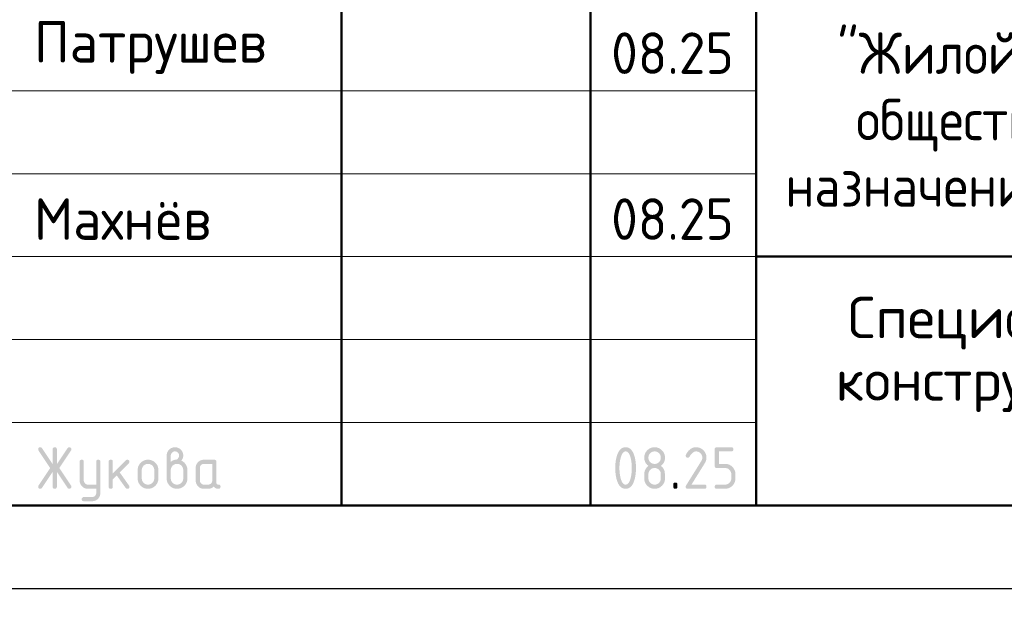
# Model space of a CAD drawing. Header units: millimetres. Extents: x 0 to 42000, y -65 to 29700.
# Tile 3 of 7: x 25060 to 30995, y -65 to 3428. Entities that reach past the tile are written whole.
import ezdxf

# ---------------------------------------------------------------- set-up
doc = ezdxf.new("R2010")
doc.units = ezdxf.units.MM
doc.layers.add('Standard', color=7, linetype='Continuous', lineweight=25)
doc.styles.add('ISOCPEUR', font='txt')

msp = doc.modelspace()

# ---------------------------------------------------------------- hatches: boundary and pattern name
at = {"layer": 'Standard', "linetype": 'Continuous', "lineweight": 25, "transparency": 33554687}
for points in [[(25258.5, 703.7), (25194, 606.8), (25193.1, 605.4), (25192, 604.4), (25190.8, 603.4), (25189.5, 602.7), (25188.2, 602), (25186.7, 601.6), (25185.1, 601.3), (25183.4, 601.3), (25181.8, 601.3), (25180.5, 601.5), (25179.1, 601.7), (25178, 602.1), (25176.8, 602.5), (25175.9, 603.1), (25174.9, 603.7), (25174.1, 604.5), (25173.4, 605.4), (25172.8, 606.4), (25172.2, 607.4), (25171.8, 608.6), (25171.4, 609.9), (25171.3, 611.3), (25171.1, 612.7), (25171.1, 614.3), (25171.1, 616), (25171.6, 617.6), (25172.1, 619.2), (25173.1, 620.8), (25243.4, 726.2), (25173.1, 831.6), (25172.1, 833.2), (25171.6, 834.9), (25171.1, 836.5), (25171.1, 838.2), (25171.1, 839.9), (25171.3, 841.3), (25171.4, 842.7), (25171.8, 843.9), (25172.2, 845.2), (25172.8, 846.2), (25173.4, 847.2), (25174.2, 848), (25175, 848.8), (25175.9, 849.4), (25176.9, 850.1), (25178.1, 850.5), (25179.3, 850.9), (25180.6, 851.1), (25182, 851.3), (25183.6, 851.3), (25185.2, 851.3), (25186.7, 850.9), (25188.2, 850.6), (25189.5, 849.9), (25190.8, 849.2), (25191.9, 848.1), (25193, 847), (25194, 845.6), (25258.5, 748.9), (25258.5, 838.8), (25258.5, 840.3), (25258.7, 841.7), (25258.9, 843.1), (25259.3, 844.3), (25259.7, 845.4), (25260.3, 846.4), (25260.9, 847.4), (25261.7, 848.2), (25262.5, 848.9), (25263.4, 849.5), (25264.4, 850.1), (25265.6, 850.5), (25266.8, 850.9), (25268.1, 851.1), (25269.5, 851.3), (25271.1, 851.3), (25272.6, 851.3), (25274, 851.1), (25275.4, 850.9), (25276.5, 850.5), (25277.7, 850.1), (25278.7, 849.5), (25279.7, 848.9), (25280.5, 848.2), (25281.2, 847.4), (25281.8, 846.4), (25282.4, 845.4), (25282.8, 844.3), (25283.2, 843.1), (25283.4, 841.7), (25283.6, 840.3), (25283.6, 838.8), (25283.6, 748.9), (25348.1, 845.6), (25349.1, 847), (25350.2, 848.1), (25351.4, 849.2), (25352.7, 849.9), (25354, 850.6), (25355.5, 850.9), (25357, 851.3), (25358.7, 851.3), (25360, 851.3), (25361.2, 851), (25362.4, 850.8), (25363.5, 850.3), (25364.6, 849.9), (25365.6, 849.2), (25366.6, 848.4), (25367.5, 847.5), (25368.4, 846.6), (25369, 845.5), (25369.7, 844.5), (25370.1, 843.4), (25370.6, 842.3), (25370.8, 841.1), (25371, 839.9), (25371, 838.6), (25371, 836.7), (25370.5, 835), (25370, 833.2), (25369, 831.6), (25298.7, 726.2), (25369, 620.8), (25370, 619.2), (25370.5, 617.5), (25371, 615.8), (25371, 614), (25371, 612.7), (25370.8, 611.5), (25370.6, 610.3), (25370.2, 609.2), (25369.7, 608.1), (25369.1, 607), (25368.4, 606), (25367.5, 605.1), (25366.7, 604.1), (25365.7, 603.4), (25364.7, 602.7), (25363.6, 602.2), (25362.6, 601.8), (25361.4, 601.5), (25360.2, 601.3), (25358.9, 601.3), (25357.1, 601.3), (25355.6, 601.6), (25354, 602), (25352.6, 602.7), (25351.3, 603.4), (25350.2, 604.4), (25349, 605.4), (25348.1, 606.8), (25283.6, 703.7), (25283.6, 613.8), (25283.6, 612.2), (25283.4, 610.8), (25283.2, 609.5), (25282.8, 608.3), (25282.4, 607.1), (25281.8, 606.2), (25281.2, 605.2), (25280.5, 604.4), (25279.7, 603.6), (25278.7, 603), (25277.7, 602.5), (25276.5, 602.1), (25275.4, 601.7), (25274, 601.5), (25272.6, 601.3), (25271.1, 601.3), (25269.5, 601.3), (25268.1, 601.5), (25266.8, 601.7), (25265.6, 602.1), (25264.4, 602.5), (25263.4, 603), (25262.5, 603.6), (25261.7, 604.4), (25260.9, 605.2), (25260.3, 606.2), (25259.7, 607.1), (25259.3, 608.3), (25258.9, 609.5), (25258.7, 610.8), (25258.5, 612.2), (25258.5, 613.8)], [(29137.2, 851.3), (29140.4, 851.3), (29143.5, 851), (29146.6, 850.7), (29149.7, 850.1), (29152.7, 849.6), (29155.5, 848.7), (29158.4, 847.9), (29161.2, 846.7), (29163.9, 845.6), (29166.6, 844.2), (29169.2, 842.7), (29171.8, 841), (29174.3, 839.3), (29176.7, 837.3), (29179.1, 835.3), (29181.4, 833), (29183.6, 830.7), (29185.7, 828.3), (29187.6, 825.9), (29189.4, 823.4), (29191.1, 820.9), (29192.5, 818.2), (29193.9, 815.6), (29195.1, 812.8), (29196.2, 810.1), (29197.1, 807.2), (29197.9, 804.3), (29198.5, 801.3), (29199.1, 798.3), (29199.4, 795.2), (29199.6, 792), (29199.6, 788.8), (29199.6, 784.4), (29198.9, 779.9), (29198.2, 775.4), (29196.8, 770.9), (29195.4, 766.4), (29193.2, 761.9), (29191.1, 757.4), (29188.3, 752.8), (29109.5, 626.3), (29187.1, 626.3), (29188.7, 626.3), (29190.1, 626.1), (29191.4, 625.9), (29192.6, 625.6), (29193.8, 625.2), (29194.8, 624.6), (29195.7, 624), (29196.5, 623.2), (29197.3, 622.4), (29197.9, 621.4), (29198.5, 620.5), (29198.9, 619.3), (29199.2, 618.1), (29199.4, 616.7), (29199.6, 615.4), (29199.6, 613.8), (29199.6, 612.2), (29199.4, 610.9), (29199.2, 609.5), (29198.9, 608.3), (29198.5, 607.2), (29197.9, 606.2), (29197.3, 605.2), (29196.5, 604.4), (29195.7, 603.6), (29194.8, 603), (29193.8, 602.5), (29192.6, 602.1), (29191.4, 601.7), (29190.1, 601.5), (29188.7, 601.3), (29187.1, 601.3), (29087.2, 601.3), (29085.6, 601.3), (29084.2, 601.5), (29082.9, 601.7), (29081.7, 602.1), (29080.5, 602.5), (29079.6, 603), (29078.6, 603.6), (29077.8, 604.4), (29077, 605.2), (29076.4, 606.2), (29075.9, 607.1), (29075.5, 608.3), (29075.1, 609.5), (29074.9, 610.9), (29074.7, 612.2), (29074.7, 613.8), (29074.7, 615.7), (29075.2, 617.5), (29075.7, 619.3), (29076.8, 621), (29168.4, 768.1), (29170, 770.6), (29171.1, 773.2), (29172.3, 775.7), (29173.1, 778.3), (29173.9, 780.9), (29174.3, 783.5), (29174.6, 786.1), (29174.6, 788.7), (29174.6, 792.6), (29174, 796.2), (29173.3, 799.8), (29171.9, 803.1), (29170.5, 806.4), (29168.5, 809.5), (29166.4, 812.5), (29163.7, 815.3), (29160.9, 818), (29157.9, 820.1), (29154.9, 822.1), (29151.6, 823.5), (29148.2, 824.9), (29144.6, 825.6), (29141, 826.2), (29137.2, 826.2), (29134.5, 826.2), (29131.9, 825.8), (29129.3, 825.3), (29126.8, 824.3), (29124.2, 823.3), (29121.7, 821.8), (29119.2, 820.3), (29116.8, 818.4), (29114.3, 816.4), (29111.9, 814), (29109.5, 811.5), (29107.2, 808.6), (29104.8, 805.6), (29102.5, 802.2), (29100.2, 798.7), (29098, 794.8), (29097.1, 793.3), (29096, 792.2), (29094.9, 791), (29093.6, 790.3), (29092.2, 789.5), (29090.6, 789.1), (29089, 788.8), (29087.2, 788.8), (29085.6, 788.8), (29084.2, 789), (29082.9, 789.1), (29081.7, 789.5), (29080.5, 789.9), (29079.6, 790.5), (29078.6, 791.1), (29077.8, 791.9), (29077, 792.7), (29076.4, 793.6), (29075.9, 794.6), (29075.5, 795.8), (29075.1, 797), (29074.9, 798.3), (29074.7, 799.7), (29074.7, 801.2), (29074.7, 802.7), (29075, 803.9), (29075.3, 805.2), (29075.8, 806.4), (29078.7, 812), (29081.9, 816.9), (29085, 821.8), (29088.4, 826), (29091.8, 830.2), (29095.4, 833.7), (29099, 837.2), (29102.8, 840.1), (29106.6, 842.9), (29110.7, 845), (29114.8, 847.1), (29119.1, 848.5), (29123.4, 849.9), (29127.9, 850.6), (29132.4, 851.3)], [(29249.6, 738.8), (29249.6, 838.8), (29249.6, 840.4), (29249.8, 841.7), (29250, 843.1), (29250.4, 844.3), (29250.8, 845.4), (29251.3, 846.4), (29251.9, 847.4), (29252.7, 848.2), (29253.5, 848.9), (29254.5, 849.5), (29255.4, 850.1), (29256.6, 850.5), (29257.8, 850.9), (29259.1, 851.1), (29260.5, 851.3), (29262.1, 851.3), (29349.3, 851.3), (29350.9, 851.3), (29352.2, 851.1), (29353.6, 850.9), (29354.8, 850.5), (29356, 850.1), (29356.9, 849.5), (29357.9, 848.9), (29358.7, 848.2), (29359.5, 847.4), (29360.1, 846.4), (29360.6, 845.4), (29361, 844.2), (29361.4, 843.1), (29361.6, 841.7), (29361.8, 840.3), (29361.8, 838.8), (29361.8, 837.2), (29361.6, 835.8), (29361.4, 834.5), (29361, 833.3), (29360.6, 832.1), (29360.1, 831.1), (29359.5, 830.2), (29358.7, 829.4), (29357.9, 828.6), (29356.9, 828), (29356, 827.4), (29354.8, 827), (29353.6, 826.6), (29352.2, 826.4), (29350.9, 826.2), (29349.3, 826.2), (29274.6, 826.2), (29274.6, 751.3), (29312, 751.3), (29315.3, 751.3), (29318.4, 751), (29321.5, 750.8), (29324.5, 750.2), (29327.5, 749.6), (29330.4, 748.7), (29333.2, 747.9), (29336, 746.7), (29338.8, 745.6), (29341.4, 744.2), (29344, 742.7), (29346.5, 741), (29349.1, 739.3), (29351.5, 737.3), (29353.9, 735.3), (29356.1, 733), (29358.4, 730.7), (29360.4, 728.2), (29362.4, 725.8), (29364.1, 723.3), (29365.8, 720.8), (29367.2, 718.1), (29368.7, 715.5), (29369.8, 712.7), (29370.9, 710), (29371.8, 707.1), (29372.7, 704.2), (29373.2, 701.2), (29373.8, 698.2), (29374.1, 695.1), (29374.4, 692), (29374.4, 688.8), (29374.4, 663.8), (29374.4, 660.6), (29374.1, 657.4), (29373.8, 654.3), (29373.2, 651.3), (29372.6, 648.3), (29371.8, 645.4), (29370.9, 642.5), (29369.8, 639.8), (29368.6, 637), (29367.2, 634.4), (29365.8, 631.7), (29364.1, 629.2), (29362.3, 626.7), (29360.3, 624.3), (29358.3, 621.9), (29356, 619.6), (29353.7, 617.3), (29351.3, 615.3), (29348.9, 613.3), (29346.4, 611.6), (29343.9, 609.9), (29341.2, 608.4), (29338.6, 607), (29335.8, 605.9), (29333.1, 604.7), (29330.2, 603.9), (29327.4, 603), (29324.4, 602.4), (29321.4, 601.9), (29318.3, 601.6), (29315.2, 601.3), (29312, 601.3), (29262.1, 601.3), (29260.5, 601.3), (29259.1, 601.5), (29257.8, 601.7), (29256.6, 602.1), (29255.4, 602.5), (29254.5, 603), (29253.5, 603.6), (29252.7, 604.4), (29251.9, 605.2), (29251.3, 606.2), (29250.8, 607.2), (29250.4, 608.3), (29250, 609.5), (29249.8, 610.9), (29249.6, 612.2), (29249.6, 613.8), (29249.6, 615.4), (29249.8, 616.7), (29250, 618.1), (29250.4, 619.3), (29250.8, 620.5), (29251.3, 621.4), (29251.9, 622.4), (29252.7, 623.2), (29253.5, 624), (29254.5, 624.6), (29255.4, 625.2), (29256.6, 625.6), (29257.8, 625.9), (29259.1, 626.1), (29260.5, 626.3), (29262.1, 626.3), (29311.9, 626.3), (29315.8, 626.3), (29319.5, 627), (29323.1, 627.7), (29326.4, 629.1), (29329.7, 630.4), (29332.7, 632.5), (29335.7, 634.5), (29338.5, 637.2), (29341.2, 639.9), (29343.2, 643), (29345.2, 646), (29346.6, 649.3), (29348, 652.6), (29348.6, 656.3), (29349.3, 659.9), (29349.3, 663.8), (29349.3, 688.8), (29349.3, 692.7), (29348.6, 696.3), (29347.9, 699.9), (29346.6, 703.2), (29345.2, 706.5), (29343.2, 709.5), (29341.1, 712.6), (29338.4, 715.3), (29335.6, 718), (29332.6, 720.1), (29329.6, 722.2), (29326.3, 723.5), (29323, 724.9), (29319.4, 725.6), (29315.8, 726.3), (29311.9, 726.3), (29262.1, 726.3), (29260.5, 726.3), (29259.1, 726.5), (29257.8, 726.7), (29256.6, 727.1), (29255.4, 727.5), (29254.5, 728), (29253.5, 728.6), (29252.7, 729.4), (29251.9, 730.2), (29251.3, 731.2), (29250.8, 732.1), (29250.4, 733.3), (29250, 734.5), (29249.8, 735.9), (29249.6, 737.2)], [(25520.8, 576), (25520.8, 601.3), (25471, 601.3), (25468.3, 601.3), (25465.8, 601.5), (25463.3, 601.7), (25460.9, 602.2), (25458.5, 602.7), (25456.2, 603.3), (25453.8, 604), (25451.6, 604.9), (25449.4, 605.8), (25447.3, 607), (25445.2, 608.1), (25443.2, 609.5), (25441.2, 610.8), (25439.3, 612.4), (25437.4, 614), (25435.6, 615.9), (25433.7, 617.7), (25432.2, 619.6), (25430.6, 621.5), (25429.2, 623.5), (25427.9, 625.6), (25426.7, 627.7), (25425.6, 629.8), (25424.7, 632), (25423.8, 634.2), (25423.1, 636.5), (25422.5, 638.8), (25422, 641.2), (25421.6, 643.6), (25421.3, 646.1), (25421.1, 648.6), (25421.1, 651.2), (25421.1, 763.7), (25421.1, 765.2), (25421.3, 766.6), (25421.5, 767.9), (25421.9, 769.1), (25422.3, 770.3), (25422.9, 771.3), (25423.4, 772.2), (25424.2, 773), (25425, 773.8), (25426, 774.4), (25427, 775), (25428.1, 775.4), (25429.3, 775.8), (25430.7, 775.9), (25432.1, 776.1), (25433.6, 776.1), (25435.2, 776.1), (25436.6, 775.9), (25437.9, 775.8), (25439.1, 775.4), (25440.3, 775), (25441.3, 774.4), (25442.2, 773.8), (25443, 773), (25443.8, 772.2), (25444.4, 771.3), (25445, 770.3), (25445.4, 769.1), (25445.8, 768), (25446, 766.6), (25446.2, 765.2), (25446.2, 763.7), (25446.2, 651.3), (25446.2, 648.8), (25446.6, 646.4), (25447.1, 644), (25448, 641.8), (25448.9, 639.6), (25450.3, 637.6), (25451.7, 635.6), (25453.5, 633.7), (25455.3, 631.9), (25457.4, 630.5), (25459.4, 629.1), (25461.6, 628.2), (25463.8, 627.3), (25466.1, 626.8), (25468.5, 626.3), (25471, 626.3), (25520.8, 626.3), (25520.8, 763.7), (25520.8, 765.2), (25521, 766.6), (25521.2, 768), (25521.6, 769.1), (25522, 770.3), (25522.6, 771.3), (25523.2, 772.2), (25524, 773), (25524.7, 773.8), (25525.7, 774.4), (25526.7, 775), (25527.9, 775.4), (25529, 775.8), (25530.4, 775.9), (25531.8, 776.1), (25533.4, 776.1), (25534.9, 776.1), (25536.3, 775.9), (25537.7, 775.8), (25538.8, 775.4), (25540, 775), (25541, 774.4), (25542, 773.8), (25542.7, 773), (25543.5, 772.2), (25544.1, 771.3), (25544.7, 770.3), (25545.1, 769.1), (25545.5, 768), (25545.7, 766.6), (25545.9, 765.2), (25545.9, 763.7), (25545.9, 576.3), (25545.9, 573.7), (25545.6, 571.2), (25545.4, 568.7), (25545, 566.3), (25544.5, 563.9), (25543.9, 561.6), (25543.2, 559.3), (25542.3, 557.1), (25541.4, 554.9), (25540.3, 552.8), (25539.2, 550.6), (25537.9, 548.6), (25536.5, 546.6), (25535, 544.7), (25533.4, 542.8), (25531.6, 540.9), (25529.8, 539.1), (25527.9, 537.5), (25526.1, 535.9), (25524.1, 534.6), (25522.1, 533.2), (25520, 532.1), (25517.9, 530.9), (25515.7, 530), (25513.5, 529.1), (25511.2, 528.4), (25509, 527.7), (25506.6, 527.3), (25504.2, 526.8), (25501.7, 526.6), (25499.2, 526.4), (25496.6, 526.4), (25446.2, 526.4), (25444.6, 526.4), (25443.2, 526.6), (25441.9, 526.8), (25440.7, 527.2), (25439.5, 527.6), (25438.5, 528.1), (25437.6, 528.7), (25436.8, 529.5), (25436, 530.3), (25435.4, 531.3), (25434.8, 532.3), (25434.4, 533.4), (25434, 534.6), (25433.9, 536), (25433.7, 537.3), (25433.7, 538.9), (25433.7, 540.1), (25433.9, 541.3), (25434.1, 542.5), (25434.6, 543.5), (25435.1, 544.6), (25435.8, 545.7), (25436.5, 546.7), (25437.4, 547.6), (25438.4, 548.6), (25439.4, 549.3), (25440.4, 550), (25441.5, 550.5), (25442.6, 550.9), (25443.8, 551.2), (25444.9, 551.4), (25446.2, 551.4), (25495.9, 551.4), (25498.6, 551.4), (25501, 551.9), (25503.4, 552.3), (25505.6, 553.2), (25507.9, 554), (25509.9, 555.4), (25511.9, 556.7), (25513.7, 558.4), (25515.4, 560.2), (25516.8, 562.1), (25518.1, 564.1), (25519, 566.3), (25519.9, 568.5), (25520.4, 570.9), (25520.8, 573.3)], [(25621, 694), (25699.6, 772.6), (25700.5, 773.4), (25701.5, 774.1), (25702.5, 774.8), (25703.6, 775.2), (25704.7, 775.7), (25705.9, 775.9), (25707.2, 776.1), (25708.5, 776.1), (25710, 776.1), (25711.4, 775.9), (25712.8, 775.8), (25714, 775.4), (25715.1, 775), (25716.1, 774.4), (25717.1, 773.8), (25717.9, 773), (25718.6, 772.2), (25719.2, 771.3), (25719.8, 770.3), (25720.2, 769.1), (25720.6, 767.9), (25720.8, 766.6), (25721, 765.2), (25721, 763.7), (25721, 762.4), (25720.7, 761.3), (25720.5, 760.1), (25720, 759), (25719.6, 757.9), (25718.8, 756.9), (25718.1, 755.9), (25717.2, 754.9), (25662.3, 700.1), (25718.5, 621), (25719.7, 619.3), (25720.4, 617.4), (25721, 615.6), (25721, 613.6), (25721, 612.1), (25720.8, 610.7), (25720.6, 609.4), (25720.2, 608.2), (25719.8, 607), (25719.2, 606.1), (25718.6, 605.1), (25717.9, 604.4), (25717.1, 603.6), (25716.1, 603), (25715.1, 602.4), (25714, 602.1), (25712.8, 601.7), (25711.4, 601.5), (25710, 601.3), (25708.5, 601.3), (25706.8, 601.3), (25705.3, 601.6), (25703.9, 601.9), (25702.6, 602.6), (25701.3, 603.3), (25700.1, 604.3), (25699, 605.3), (25698.1, 606.6), (25644.3, 682.1), (25621, 658.8), (25621, 613.8), (25621, 612.2), (25620.8, 610.9), (25620.6, 609.5), (25620.2, 608.3), (25619.8, 607.1), (25619.3, 606.2), (25618.7, 605.2), (25617.9, 604.4), (25617.1, 603.6), (25616.1, 603), (25615.1, 602.5), (25614, 602.1), (25612.8, 601.7), (25611.4, 601.5), (25610.1, 601.3), (25608.5, 601.3), (25606.9, 601.3), (25605.6, 601.5), (25604.2, 601.7), (25603, 602.1), (25601.8, 602.5), (25600.9, 603), (25599.9, 603.6), (25599.1, 604.4), (25598.3, 605.2), (25597.7, 606.2), (25597.1, 607.1), (25596.8, 608.3), (25596.4, 609.5), (25596.2, 610.8), (25596, 612.2), (25596, 613.8), (25596, 763.7), (25596, 765.2), (25596.2, 766.6), (25596.4, 767.9), (25596.8, 769.1), (25597.1, 770.3), (25597.7, 771.3), (25598.3, 772.2), (25599.1, 773), (25599.9, 773.8), (25600.9, 774.4), (25601.8, 775), (25603, 775.4), (25604.2, 775.8), (25605.6, 775.9), (25606.9, 776.1), (25608.5, 776.1), (25610.1, 776.1), (25611.4, 775.9), (25612.8, 775.8), (25614, 775.4), (25615.1, 775), (25616.1, 774.4), (25617.1, 773.8), (25617.9, 773), (25618.7, 772.2), (25619.3, 771.3), (25619.8, 770.3), (25620.2, 769.1), (25620.6, 767.9), (25620.8, 766.6), (25621, 765.2), (25621, 763.7)], [(28999.8, 626.3), (28999.8, 627.9), (29000, 629.3), (29000.2, 630.6), (29000.6, 631.8), (29001, 633), (29001.6, 634), (29002.2, 634.9), (29003, 635.7), (29003.7, 636.5), (29004.7, 637.1), (29005.7, 637.7), (29006.9, 638.1), (29008, 638.5), (29009.4, 638.7), (29010.8, 638.9), (29012.3, 638.9), (29013.9, 638.9), (29015.3, 638.7), (29016.7, 638.5), (29017.8, 638.1), (29019, 637.7), (29020, 637.1), (29021, 636.5), (29021.7, 635.7), (29022.5, 634.9), (29023.1, 634), (29023.7, 633), (29024.1, 631.8), (29024.5, 630.6), (29024.7, 629.3), (29024.9, 627.9), (29024.9, 626.3), (29024.9, 613.8), (29024.9, 612.2), (29024.7, 610.9), (29024.5, 609.5), (29024.1, 608.3), (29023.7, 607.2), (29023.1, 606.2), (29022.5, 605.2), (29021.7, 604.4), (29021, 603.6), (29020, 603), (29019, 602.5), (29017.8, 602.1), (29016.7, 601.7), (29015.3, 601.5), (29013.9, 601.3), (29012.3, 601.3), (29010.8, 601.3), (29009.4, 601.5), (29008, 601.7), (29006.9, 602.1), (29005.7, 602.5), (29004.7, 603), (29003.7, 603.6), (29003, 604.4), (29002.2, 605.2), (29001.6, 606.2), (29001, 607.2), (29000.6, 608.3), (29000.2, 609.5), (29000, 610.9), (28999.8, 612.2), (28999.8, 613.8)]]:
    msp.add_hatch(color=7, dxfattribs=at).paths.add_polyline_path(points, flags=16)
h = msp.add_hatch(color=7, dxfattribs=at)
h.paths.add_polyline_path([(25970.7, 763.7), (25974.7, 766.9), (25978.5, 769.2), (25982.3, 771.5), (25986, 773.1), (25989.6, 774.7), (25993.1, 775.5), (25996.6, 776.2), (25999.9, 776.2), (26001.8, 776.2), (26003.7, 776.8), (26005.6, 777.3), (26007.4, 778.4), (26009.2, 779.5), (26010.9, 781.1), (26012.6, 782.8), (26014.3, 784.9), (26015.9, 787), (26017.1, 789), (26018.3, 791), (26019.1, 793.1), (26019.9, 795.1), (26020.3, 797.1), (26020.7, 799.2), (26020.7, 801.2), (26020.7, 803.9), (26020.3, 806.3), (26019.8, 808.7), (26018.9, 811), (26018, 813.2), (26016.7, 815.2), (26015.3, 817.2), (26013.5, 819), (26011.7, 820.8), (26009.7, 822.2), (26007.7, 823.5), (26005.5, 824.4), (26003.3, 825.3), (26000.8, 825.8), (25998.4, 826.2), (25995.7, 826.2), (25993.1, 826.2), (25990.7, 825.8), (25988.3, 825.3), (25986.1, 824.4), (25983.9, 823.5), (25981.9, 822.1), (25979.8, 820.7), (25978, 818.9), (25976.2, 817.1), (25974.8, 815.1), (25973.5, 813.1), (25972.6, 810.9), (25971.6, 808.6), (25971.2, 806.2), (25970.7, 803.8), (25970.7, 801.2)])
h.paths.add_polyline_path([(26033, 771.2), (26037.3, 769.4), (26041.2, 767), (26045, 764.7), (26048.4, 761.8), (26051.9, 759), (26054.8, 755.6), (26057.8, 752.2), (26060.3, 748.3), (26062.9, 744.3), (26064.8, 740.2), (26066.7, 736.1), (26067.9, 731.8), (26069.2, 727.5), (26069.8, 723), (26070.5, 718.5), (26070.5, 713.8), (26070.5, 663.8), (26070.5, 660.5), (26070.2, 657.4), (26069.9, 654.2), (26069.3, 651.2), (26068.8, 648.2), (26067.9, 645.3), (26067, 642.4), (26065.9, 639.6), (26064.8, 636.9), (26063.3, 634.2), (26061.9, 631.6), (26060.2, 629.1), (26058.5, 626.5), (26056.5, 624.1), (26054.5, 621.7), (26052.2, 619.5), (26049.9, 617.2), (26047.5, 615.2), (26045.1, 613.2), (26042.6, 611.5), (26040.1, 609.8), (26037.5, 608.4), (26034.8, 607), (26032.1, 605.8), (26029.3, 604.7), (26026.4, 603.8), (26023.5, 603), (26020.5, 602.4), (26017.5, 601.9), (26014.4, 601.6), (26011.3, 601.3), (26008.1, 601.3), (26004.8, 601.3), (26001.7, 601.6), (25998.5, 601.9), (25995.5, 602.4), (25992.5, 603), (25989.6, 603.9), (25986.7, 604.7), (25984, 605.9), (25981.2, 607), (25978.6, 608.4), (25975.9, 609.9), (25973.4, 611.6), (25970.9, 613.3), (25968.5, 615.3), (25966.1, 617.3), (25963.8, 619.6), (25961.6, 621.9), (25959.6, 624.2), (25957.6, 626.7), (25955.9, 629.2), (25954.2, 631.7), (25952.8, 634.3), (25951.4, 637), (25950.2, 639.8), (25949.1, 642.5), (25948.2, 645.4), (25947.4, 648.3), (25946.8, 651.3), (25946.3, 654.3), (25946, 657.4), (25945.7, 660.5), (25945.7, 663.8), (25945.7, 801.3), (25945.7, 803.9), (25945.9, 806.4), (25946.1, 809), (25946.6, 811.4), (25947.1, 813.8), (25947.7, 816.1), (25948.4, 818.5), (25949.3, 820.7), (25950.2, 822.9), (25951.4, 825), (25952.5, 827.1), (25953.9, 829.1), (25955.2, 831.2), (25956.8, 833.1), (25958.4, 835), (25960.2, 836.8), (25962, 838.6), (25964, 840.2), (25965.9, 841.8), (25967.9, 843.1), (25969.9, 844.5), (25972, 845.6), (25974.1, 846.8), (25976.3, 847.7), (25978.5, 848.6), (25980.8, 849.2), (25983.1, 849.9), (25985.6, 850.4), (25988, 850.8), (25990.5, 851.1), (25993, 851.3), (25995.5, 851.3), (25998.2, 851.3), (26000.7, 851.1), (26003.2, 850.8), (26005.6, 850.4), (26008, 849.9), (26010.4, 849.2), (26012.7, 848.5), (26014.9, 847.6), (26017.1, 846.7), (26019.2, 845.6), (26021.3, 844.5), (26023.3, 843.1), (26025.3, 841.7), (26027.2, 840.1), (26029.2, 838.5), (26031, 836.7), (26032.8, 834.9), (26034.4, 833), (26035.9, 831), (26037.3, 829), (26038.6, 827), (26039.8, 824.9), (26040.9, 822.8), (26041.8, 820.6), (26042.7, 818.3), (26043.4, 816), (26044.1, 813.7), (26044.5, 811.3), (26045, 808.9), (26045.2, 806.4), (26045.4, 803.9), (26045.4, 801.3), (26045.4, 796.6), (26044.6, 792.3), (26043.9, 788.1), (26042.3, 784.3), (26040.8, 780.5), (26038.4, 777.2), (26036.1, 774)], flags=16)
h.paths.add_polyline_path([(26045.4, 663.8), (26045.4, 713.8), (26045.4, 717.7), (26044.7, 721.3), (26044.1, 724.9), (26042.7, 728.2), (26041.3, 731.5), (26039.3, 734.5), (26037.3, 737.6), (26034.6, 740.3), (26031.9, 743.1), (26028.8, 745.1), (26025.8, 747.2), (26022.5, 748.5), (26019.2, 749.9), (26015.6, 750.6), (26012, 751.3), (26008.1, 751.3), (26004.2, 751.3), (26000.5, 750.6), (25996.9, 749.9), (25993.6, 748.5), (25990.3, 747.2), (25987.3, 745.1), (25984.3, 743.1), (25981.6, 740.3), (25978.9, 737.6), (25976.8, 734.5), (25974.8, 731.5), (25973.4, 728.2), (25972.1, 724.9), (25971.4, 721.3), (25970.7, 717.7), (25970.7, 713.8), (25970.7, 663.8), (25970.7, 659.9), (25971.4, 656.3), (25972.1, 652.6), (25973.4, 649.3), (25974.8, 646), (25976.8, 643), (25978.9, 639.9), (25981.6, 637.2), (25984.3, 634.5), (25987.3, 632.5), (25990.3, 630.4), (25993.6, 629.1), (25996.9, 627.7), (26000.5, 627), (26004.2, 626.3), (26008.1, 626.3), (26012, 626.3), (26015.6, 627), (26019.2, 627.7), (26022.5, 629.1), (26025.8, 630.4), (26028.8, 632.5), (26031.9, 634.6), (26034.6, 637.3), (26037.3, 640.1), (26039.3, 643.1), (26041.3, 646.1), (26042.7, 649.4), (26044.1, 652.7), (26044.7, 656.3), (26045.4, 659.9)])
h = msp.add_hatch(color=7, dxfattribs=at)
h.paths.add_polyline_path([(28749.8, 726.3), (28749.8, 734), (28749.4, 741.6), (28749, 749.1), (28748.2, 756.4), (28747.4, 763.7), (28746.1, 770.8), (28744.9, 777.9), (28743.2, 784.8), (28742, 790), (28740.6, 794.5), (28739.1, 799), (28737.6, 802.9), (28736, 806.8), (28734.2, 810), (28732.5, 813.3), (28730.5, 815.9), (28728.6, 818.5), (28726.5, 820.4), (28724.4, 822.4), (28722.2, 823.7), (28719.9, 824.9), (28717.5, 825.6), (28715.1, 826.2), (28712.5, 826.2), (28709.9, 826.2), (28707.5, 825.6), (28705.1, 824.9), (28702.9, 823.6), (28700.6, 822.3), (28698.6, 820.4), (28696.5, 818.4), (28694.6, 815.8), (28692.7, 813.2), (28690.9, 810), (28689.2, 806.7), (28687.6, 802.8), (28686, 798.9), (28684.6, 794.4), (28683.2, 789.8), (28681.9, 784.6), (28680.2, 777.6), (28679, 770.4), (28677.7, 763.3), (28676.8, 756), (28676, 748.7), (28675.6, 741.3), (28675.2, 733.9), (28675.2, 726.3), (28675.2, 718.6), (28675.6, 711.1), (28676, 703.5), (28676.8, 696.2), (28677.6, 688.9), (28678.9, 681.8), (28680.1, 674.7), (28681.8, 667.8), (28683, 662.6), (28684.4, 658.1), (28685.8, 653.5), (28687.4, 649.7), (28689, 645.8), (28690.8, 642.5), (28692.5, 639.3), (28694.4, 636.7), (28696.4, 634.1), (28698.4, 632.2), (28700.5, 630.2), (28702.8, 628.9), (28705, 627.6), (28707.5, 627), (28709.9, 626.3), (28712.5, 626.3), (28715.1, 626.3), (28717.5, 627), (28719.9, 627.6), (28722.2, 628.9), (28724.4, 630.2), (28726.5, 632.2), (28728.6, 634.1), (28730.5, 636.7), (28732.5, 639.3), (28734.2, 642.5), (28736, 645.8), (28737.6, 649.7), (28739.1, 653.5), (28740.6, 658.1), (28742, 662.6), (28743.2, 667.8), (28744.9, 674.7), (28746.1, 681.8), (28747.4, 688.9), (28748.2, 696.2), (28749, 703.5), (28749.4, 711.1), (28749.8, 718.6)])
h.paths.add_polyline_path([(28774.9, 726.3), (28774.9, 720.7), (28774.7, 715.3), (28774.5, 709.9), (28774.2, 704.7), (28773.8, 699.5), (28773.3, 694.5), (28772.8, 689.4), (28772.1, 684.6), (28771.4, 679.8), (28770.6, 675.1), (28769.7, 670.5), (28768.7, 666.1), (28767.7, 661.6), (28766.5, 657.3), (28765.3, 653.1), (28763.9, 649), (28761.9, 643), (28759.6, 637.8), (28757.3, 632.6), (28754.7, 628.1), (28752.1, 623.7), (28749.1, 619.9), (28746.2, 616.2), (28743, 613.2), (28739.8, 610.2), (28736.3, 608), (28732.8, 605.8), (28729, 604.3), (28725.1, 602.8), (28721, 602), (28716.9, 601.3), (28712.5, 601.3), (28708.1, 601.3), (28704, 602), (28699.8, 602.8), (28696, 604.3), (28692.2, 605.7), (28688.7, 608), (28685.2, 610.2), (28682, 613.2), (28678.7, 616.1), (28675.8, 619.8), (28672.9, 623.6), (28670.3, 628), (28667.7, 632.5), (28665.4, 637.7), (28663.1, 642.9), (28661.1, 648.8), (28659.7, 652.9), (28658.5, 657.2), (28657.3, 661.4), (28656.3, 665.9), (28655.2, 670.3), (28654.4, 675), (28653.5, 679.6), (28652.9, 684.5), (28652.2, 689.3), (28651.6, 694.4), (28651.1, 699.4), (28650.8, 704.6), (28650.5, 709.8), (28650.3, 715.3), (28650.1, 720.7), (28650.1, 726.3), (28650.1, 731.9), (28650.3, 737.3), (28650.5, 742.7), (28650.8, 748), (28651.1, 753.2), (28651.6, 758.2), (28652.2, 763.3), (28652.9, 768.1), (28653.5, 772.9), (28654.4, 777.6), (28655.2, 782.2), (28656.3, 786.7), (28657.3, 791.1), (28658.5, 795.4), (28659.7, 799.7), (28661.1, 803.7), (28663.1, 809.7), (28665.4, 814.9), (28667.7, 820.1), (28670.3, 824.5), (28672.9, 829), (28675.8, 832.7), (28678.7, 836.4), (28682, 839.4), (28685.2, 842.4), (28688.7, 844.6), (28692.2, 846.8), (28696, 848.3), (28699.8, 849.8), (28704, 850.5), (28708.1, 851.3), (28712.5, 851.3), (28716.9, 851.3), (28721, 850.5), (28725.1, 849.8), (28729, 848.3), (28732.8, 846.8), (28736.3, 844.6), (28739.8, 842.3), (28743, 839.4), (28746.2, 836.4), (28749.1, 832.6), (28752.1, 828.9), (28754.7, 824.4), (28757.3, 820), (28759.6, 814.7), (28761.9, 809.5), (28763.9, 803.6), (28765.3, 799.5), (28766.5, 795.2), (28767.7, 791), (28768.7, 786.5), (28769.7, 782.1), (28770.6, 777.4), (28771.4, 772.8), (28772.1, 768), (28772.8, 763.1), (28773.3, 758.1), (28773.8, 753.1), (28774.2, 747.9), (28774.5, 742.7), (28774.7, 737.3), (28774.9, 731.9)], flags=16)
h = msp.add_hatch(color=7, dxfattribs=at)
h.paths.add_polyline_path([(28887.3, 626.3), (28891.3, 626.3), (28894.9, 627), (28898.5, 627.7), (28901.8, 629.1), (28905.1, 630.4), (28908.1, 632.5), (28911.1, 634.5), (28913.8, 637.2), (28916.6, 639.9), (28918.6, 643), (28920.6, 646), (28922, 649.3), (28923.3, 652.6), (28924, 656.3), (28924.7, 659.9), (28924.7, 663.8), (28924.7, 688.8), (28924.7, 692.7), (28924, 696.3), (28923.3, 699.9), (28921.9, 703.2), (28920.6, 706.5), (28918.5, 709.5), (28916.5, 712.6), (28913.8, 715.3), (28911, 718.1), (28908, 720.1), (28905, 722.2), (28901.7, 723.6), (28898.4, 724.9), (28894.8, 725.6), (28891.2, 726.3), (28887.3, 726.3), (28883.4, 726.3), (28879.8, 725.6), (28876.2, 724.9), (28872.9, 723.6), (28869.6, 722.2), (28866.6, 720.2), (28863.6, 718.1), (28860.9, 715.4), (28858.1, 712.7), (28856.1, 709.7), (28854.1, 706.6), (28852.7, 703.3), (28851.4, 700), (28850.7, 696.4), (28850, 692.7), (28850, 688.8), (28850, 663.8), (28850, 659.9), (28850.7, 656.3), (28851.4, 652.6), (28852.7, 649.3), (28854.1, 646), (28856.1, 643), (28858.1, 639.9), (28860.9, 637.2), (28863.6, 634.5), (28866.6, 632.5), (28869.6, 630.4), (28872.9, 629.1), (28876.2, 627.7), (28879.8, 627), (28883.4, 626.3)])
h.paths.add_polyline_path([(28887.3, 601.3), (28884.1, 601.3), (28881, 601.6), (28877.9, 601.9), (28874.9, 602.4), (28871.9, 603), (28869, 603.9), (28866.1, 604.7), (28863.4, 605.9), (28860.6, 607), (28858, 608.4), (28855.3, 609.9), (28852.8, 611.6), (28850.3, 613.3), (28847.9, 615.3), (28845.5, 617.3), (28843.2, 619.6), (28840.9, 621.9), (28838.9, 624.2), (28836.9, 626.7), (28835.2, 629.2), (28833.5, 631.7), (28832.1, 634.3), (28830.7, 637), (28829.5, 639.8), (28828.4, 642.5), (28827.5, 645.4), (28826.7, 648.3), (28826.1, 651.3), (28825.5, 654.3), (28825.3, 657.4), (28825, 660.5), (28825, 663.8), (28825, 688.8), (28825, 692.7), (28825.4, 696.4), (28825.8, 700.1), (28826.5, 703.6), (28827.3, 707.1), (28828.5, 710.4), (28829.7, 713.7), (28831.2, 716.8), (28832.8, 719.9), (28834.7, 722.9), (28836.7, 725.8), (28839.1, 728.6), (28841.4, 731.3), (28844.1, 733.9), (28846.9, 736.4), (28850, 738.8), (28846.9, 741.2), (28844.1, 743.7), (28841.4, 746.3), (28839.1, 749), (28836.7, 751.8), (28834.7, 754.7), (28832.8, 757.6), (28831.2, 760.8), (28829.7, 763.9), (28828.5, 767.2), (28827.3, 770.5), (28826.5, 774), (28825.8, 777.5), (28825.4, 781.2), (28825, 784.9), (28825, 788.8), (28825, 792), (28825.3, 795.1), (28825.5, 798.3), (28826.1, 801.3), (28826.7, 804.3), (28827.5, 807.2), (28828.4, 810.1), (28829.5, 812.8), (28830.7, 815.6), (28832.1, 818.2), (28833.5, 820.9), (28835.2, 823.4), (28836.9, 825.9), (28838.9, 828.3), (28840.9, 830.7), (28843.2, 833), (28845.5, 835.3), (28847.9, 837.3), (28850.3, 839.3), (28852.8, 841), (28855.3, 842.7), (28858, 844.1), (28860.6, 845.6), (28863.4, 846.7), (28866.1, 847.9), (28869, 848.7), (28871.9, 849.6), (28874.9, 850.1), (28877.9, 850.7), (28881, 851), (28884.1, 851.3), (28887.3, 851.3), (28890.6, 851.3), (28893.7, 851), (28896.8, 850.7), (28899.8, 850.1), (28902.8, 849.6), (28905.7, 848.7), (28908.6, 847.9), (28911.3, 846.7), (28914.1, 845.6), (28916.7, 844.1), (28919.4, 842.7), (28921.9, 841), (28924.4, 839.3), (28926.8, 837.3), (28929.2, 835.3), (28931.5, 833), (28933.8, 830.7), (28935.8, 828.3), (28937.8, 825.9), (28939.5, 823.4), (28941.2, 820.9), (28942.6, 818.2), (28944, 815.6), (28945.2, 812.8), (28946.3, 810.1), (28947.2, 807.2), (28948, 804.3), (28948.6, 801.3), (28949.2, 798.3), (28949.4, 795.1), (28949.7, 792), (28949.7, 788.8), (28949.7, 784.9), (28949.3, 781.2), (28949, 777.5), (28948.2, 774), (28947.4, 770.5), (28946.2, 767.2), (28945, 763.9), (28943.5, 760.8), (28941.9, 757.6), (28940, 754.7), (28938, 751.8), (28935.6, 749), (28933.3, 746.3), (28930.6, 743.7), (28927.8, 741.2), (28924.7, 738.8), (28929.2, 735.4), (28932.9, 731.6), (28936.5, 727.8), (28939.4, 723.6), (28942.2, 719.4), (28944.2, 714.8), (28946.2, 710.2), (28947.4, 705.3), (28947.7, 704), (28948, 702.4), (28948.2, 700.8), (28948.4, 698.9), (28948.6, 697), (28948.8, 694.7), (28949, 692.5), (28949.2, 689.9), (28949.3, 687.3), (28949.4, 684.4), (28949.5, 681.4), (28949.6, 678.2), (28949.7, 674.9), (28949.7, 671.3), (28949.7, 667.7), (28949.7, 663.8), (28949.7, 660.5), (28949.4, 657.4), (28949.2, 654.3), (28948.6, 651.3), (28948, 648.3), (28947.2, 645.4), (28946.3, 642.5), (28945.2, 639.8), (28944, 637), (28942.6, 634.3), (28941.2, 631.7), (28939.5, 629.2), (28937.8, 626.7), (28935.8, 624.2), (28933.8, 621.9), (28931.5, 619.6), (28929.2, 617.3), (28926.8, 615.3), (28924.4, 613.3), (28921.9, 611.6), (28919.4, 609.9), (28916.7, 608.4), (28914.1, 607), (28911.3, 605.9), (28908.6, 604.7), (28905.7, 603.9), (28902.8, 603), (28899.8, 602.4), (28896.8, 601.9), (28893.7, 601.6), (28890.6, 601.3)], flags=16)
h.paths.add_polyline_path([(28887.3, 751.2), (28891.3, 751.2), (28894.9, 751.9), (28898.5, 752.6), (28901.8, 754), (28905.1, 755.3), (28908.1, 757.4), (28911.1, 759.4), (28913.8, 762.1), (28916.6, 764.8), (28918.6, 767.9), (28920.6, 770.9), (28922, 774.2), (28923.3, 777.5), (28924, 781.2), (28924.7, 784.8), (28924.7, 788.7), (28924.7, 792.6), (28924, 796.2), (28923.3, 799.8), (28921.9, 803.1), (28920.6, 806.4), (28918.5, 809.5), (28916.5, 812.5), (28913.8, 815.2), (28911, 818), (28908, 820), (28905, 822.1), (28901.7, 823.5), (28898.4, 824.8), (28894.8, 825.5), (28891.2, 826.2), (28887.3, 826.2), (28883.4, 826.2), (28879.8, 825.5), (28876.2, 824.9), (28872.9, 823.5), (28869.6, 822.1), (28866.6, 820.1), (28863.6, 818), (28860.9, 815.3), (28858.1, 812.6), (28856.1, 809.6), (28854.1, 806.6), (28852.7, 803.2), (28851.4, 799.9), (28850.7, 796.3), (28850, 792.7), (28850, 788.7), (28850, 784.8), (28850.7, 781.2), (28851.4, 777.5), (28852.7, 774.2), (28854.1, 770.9), (28856.1, 767.9), (28858.1, 764.8), (28860.9, 762.1), (28863.6, 759.4), (28866.6, 757.4), (28869.6, 755.3), (28872.9, 754), (28876.2, 752.6), (28879.8, 751.9), (28883.4, 751.2)])
h = msp.add_hatch(color=7, dxfattribs=at)
h.paths.add_polyline_path([(25770.8, 663.7), (25770.8, 713.7), (25770.8, 716.9), (25771.1, 720.1), (25771.4, 723.2), (25772, 726.2), (25772.5, 729.2), (25773.4, 732.1), (25774.2, 734.9), (25775.4, 737.7), (25776.5, 740.5), (25777.9, 743.1), (25779.4, 745.8), (25781.1, 748.3), (25782.8, 750.8), (25784.8, 753.2), (25786.8, 755.6), (25789.1, 757.9), (25791.4, 760.2), (25793.8, 762.2), (25796.1, 764.2), (25798.7, 765.9), (25801.2, 767.6), (25803.8, 769), (25806.5, 770.4), (25809.2, 771.6), (25812, 772.7), (25814.9, 773.6), (25817.7, 774.4), (25820.7, 775), (25823.7, 775.6), (25826.8, 775.9), (25830, 776.1), (25833.2, 776.1), (25836.5, 776.1), (25839.6, 775.9), (25842.8, 775.6), (25845.8, 775), (25848.9, 774.5), (25851.8, 773.6), (25854.7, 772.8), (25857.4, 771.6), (25860.2, 770.5), (25862.8, 769.1), (25865.5, 767.7), (25868, 766), (25870.5, 764.3), (25872.9, 762.3), (25875.3, 760.3), (25877.5, 758.1), (25879.8, 755.8), (25881.8, 753.4), (25883.7, 751), (25885.4, 748.5), (25887.1, 746), (25888.5, 743.4), (25890, 740.7), (25891.1, 737.9), (25892.2, 735.2), (25893.1, 732.3), (25893.9, 729.4), (25894.5, 726.3), (25895, 723.3), (25895.3, 720.1), (25895.6, 717), (25895.6, 713.7), (25895.6, 663.7), (25895.6, 660.5), (25895.3, 657.4), (25895, 654.2), (25894.5, 651.2), (25893.9, 648.2), (25893, 645.4), (25892.2, 642.5), (25891, 639.7), (25889.9, 637), (25888.5, 634.3), (25887, 631.7), (25885.3, 629.2), (25883.6, 626.6), (25881.6, 624.2), (25879.6, 621.8), (25877.4, 619.5), (25875.1, 617.3), (25872.7, 615.3), (25870.3, 613.3), (25867.8, 611.6), (25865.2, 609.8), (25862.6, 608.4), (25860, 607), (25857.2, 605.9), (25854.4, 604.7), (25851.6, 603.9), (25848.7, 603), (25845.7, 602.4), (25842.7, 601.9), (25839.6, 601.6), (25836.4, 601.3), (25833.2, 601.3), (25830, 601.3), (25826.8, 601.6), (25823.7, 601.9), (25820.7, 602.4), (25817.7, 603), (25814.9, 603.9), (25812, 604.7), (25809.2, 605.9), (25806.5, 607), (25803.8, 608.4), (25801.2, 609.8), (25798.7, 611.6), (25796.1, 613.3), (25793.8, 615.3), (25791.4, 617.3), (25789.1, 619.5), (25786.8, 621.8), (25784.8, 624.2), (25782.8, 626.6), (25781.1, 629.2), (25779.4, 631.7), (25777.9, 634.3), (25776.5, 637), (25775.4, 639.7), (25774.2, 642.5), (25773.4, 645.4), (25772.5, 648.2), (25772, 651.2), (25771.4, 654.2), (25771.1, 657.4), (25770.8, 660.5)], flags=16)
h.paths.add_polyline_path([(25870.6, 663.8), (25870.6, 713.8), (25870.6, 717.7), (25869.9, 721.3), (25869.2, 724.9), (25867.8, 728.2), (25866.4, 731.5), (25864.4, 734.5), (25862.3, 737.6), (25859.6, 740.3), (25856.9, 743.1), (25853.9, 745.1), (25850.8, 747.2), (25847.5, 748.5), (25844.2, 749.9), (25840.7, 750.6), (25837.1, 751.3), (25833.2, 751.3), (25829.3, 751.3), (25825.8, 750.6), (25822.2, 749.9), (25818.9, 748.5), (25815.6, 747.2), (25812.6, 745.1), (25809.5, 743.1), (25806.8, 740.3), (25804.1, 737.6), (25802, 734.5), (25800, 731.5), (25798.6, 728.2), (25797.2, 724.9), (25796.6, 721.3), (25795.9, 717.7), (25795.9, 713.8), (25795.9, 663.8), (25795.9, 659.9), (25796.5, 656.3), (25797.2, 652.6), (25798.6, 649.3), (25799.9, 646), (25802, 643), (25804, 639.9), (25806.7, 637.2), (25809.4, 634.5), (25812.4, 632.5), (25815.4, 630.4), (25818.8, 629.1), (25822.1, 627.7), (25825.7, 627), (25829.3, 626.3), (25833.2, 626.3), (25837.1, 626.3), (25840.7, 627), (25844.2, 627.7), (25847.5, 629.1), (25850.8, 630.4), (25853.9, 632.5), (25856.9, 634.6), (25859.6, 637.3), (25862.3, 640.1), (25864.4, 643.1), (25866.4, 646.1), (25867.8, 649.4), (25869.2, 652.7), (25869.9, 656.3), (25870.6, 659.9)])
h = msp.add_hatch(color=7, dxfattribs=at)
h.paths.add_polyline_path([(26220.3, 751.1), (26170.5, 751.1), (26167.9, 751.1), (26165.5, 750.6), (26163.1, 750.2), (26160.9, 749.3), (26158.7, 748.4), (26156.7, 747), (26154.7, 745.6), (26152.9, 743.8), (26151, 742), (26149.7, 740), (26148.3, 738), (26147.4, 735.8), (26146.5, 733.6), (26146, 731.1), (26145.6, 728.7), (26145.6, 726.1), (26145.6, 651.3), (26145.6, 648.7), (26146.1, 646.4), (26146.5, 644), (26147.4, 641.8), (26148.4, 639.6), (26149.7, 637.6), (26151.1, 635.5), (26152.9, 633.7), (26154.8, 631.9), (26156.8, 630.5), (26158.8, 629.1), (26161, 628.2), (26163.2, 627.3), (26165.6, 626.8), (26167.9, 626.3), (26170.5, 626.3), (26195.4, 626.3), (26198, 626.3), (26200.4, 626.8), (26202.8, 627.2), (26205, 628.2), (26207.2, 629.1), (26209.2, 630.4), (26211.2, 631.8), (26213, 633.6), (26214.8, 635.4), (26216.2, 637.4), (26217.5, 639.5), (26218.5, 641.7), (26219.4, 643.9), (26219.8, 646.3), (26220.3, 648.7), (26220.3, 651.3)])
h.paths.add_polyline_path([(26270.3, 613.8), (26270.3, 612.2), (26270.1, 610.8), (26269.9, 609.5), (26269.5, 608.3), (26269.1, 607.1), (26268.6, 606.2), (26268, 605.2), (26267.2, 604.4), (26266.4, 603.6), (26265.4, 603), (26264.4, 602.5), (26263.3, 602.1), (26262.1, 601.7), (26260.7, 601.5), (26259.4, 601.3), (26257.8, 601.3), (26253.5, 601.3), (26249.5, 602.1), (26245.5, 602.9), (26242, 604.6), (26238.4, 606.2), (26235.2, 608.7), (26232, 611.2), (26229.2, 614.5), (26225.8, 611.2), (26222, 608.7), (26218.1, 606.2), (26213.9, 604.6), (26209.7, 602.9), (26205, 602.1), (26200.4, 601.3), (26195.4, 601.3), (26170.5, 601.3), (26167.8, 601.3), (26165.3, 601.5), (26162.8, 601.7), (26160.4, 602.2), (26158, 602.6), (26155.6, 603.3), (26153.3, 604), (26151.1, 604.9), (26148.9, 605.8), (26146.8, 606.9), (26144.7, 608.1), (26142.7, 609.4), (26140.6, 610.8), (26138.7, 612.4), (26136.8, 614), (26135, 615.8), (26133.2, 617.6), (26131.6, 619.5), (26130, 621.4), (26128.7, 623.4), (26127.3, 625.4), (26126.2, 627.5), (26125.1, 629.7), (26124.2, 631.9), (26123.3, 634.1), (26122.6, 636.4), (26121.9, 638.7), (26121.5, 641.1), (26121, 643.6), (26120.8, 646.1), (26120.5, 648.6), (26120.5, 651.2), (26120.5, 726.2), (26120.5, 728.8), (26120.8, 731.3), (26121, 733.9), (26121.5, 736.3), (26121.9, 738.7), (26122.6, 741), (26123.3, 743.3), (26124.2, 745.6), (26125.1, 747.8), (26126.2, 749.9), (26127.3, 752), (26128.7, 754), (26130, 756), (26131.6, 757.9), (26133.2, 759.9), (26135, 761.7), (26136.8, 763.5), (26138.7, 765.1), (26140.6, 766.7), (26142.7, 768), (26144.7, 769.4), (26146.8, 770.5), (26148.9, 771.6), (26151.1, 772.5), (26153.3, 773.4), (26155.6, 774.1), (26158, 774.8), (26160.4, 775.2), (26162.8, 775.7), (26165.3, 775.9), (26167.8, 776.1), (26170.5, 776.1), (26232.8, 776.1), (26234.4, 776.1), (26235.8, 775.9), (26237.1, 775.8), (26238.3, 775.4), (26239.5, 775), (26240.4, 774.4), (26241.4, 773.8), (26242.2, 773), (26243, 772.2), (26243.6, 771.3), (26244.1, 770.3), (26244.5, 769.1), (26244.9, 767.9), (26245.1, 766.6), (26245.3, 765.2), (26245.3, 763.7), (26245.3, 638.8), (26245.3, 637.2), (26245.5, 635.8), (26245.7, 634.5), (26246.1, 633.3), (26246.5, 632.1), (26247.1, 631.1), (26247.7, 630.2), (26248.4, 629.4), (26249.2, 628.6), (26250.2, 628), (26251.2, 627.4), (26252.3, 627), (26253.5, 626.7), (26254.9, 626.5), (26256.2, 626.3), (26257.8, 626.3), (26259.4, 626.3), (26260.7, 626.1), (26262.1, 625.9), (26263.3, 625.5), (26264.4, 625.1), (26265.4, 624.5), (26266.4, 623.9), (26267.2, 623.1), (26268, 622.4), (26268.6, 621.4), (26269.1, 620.4), (26269.5, 619.2), (26269.9, 618.1), (26270.1, 616.7), (26270.3, 615.3)], flags=16)

# ---------------------------------------------------------------- linework, layer by layer
at = {"layer": 'Standard', "color": 7, "linetype": 'Continuous', "lineweight": 50, "transparency": 33554687}
for p, q in [((27000, 500), (27000, 6000)), ((28500, 500), (28500, 6000)), ((29500, 500), (29500, 6000)), ((29500, 2000), (41500, 2000))]:
    msp.add_line(p, q, dxfattribs=at)
at = {"layer": 'Standard', "color": 7, "linetype": 'Continuous', "lineweight": 13, "transparency": 33554687}
for p, q in [((23000, 3000), (29500, 3000)), ((23000, 2500), (29500, 2500)), ((23000, 2500), (29500, 2500)), ((23000, 2000), (29500, 2000)), ((23000, 2000), (29500, 2000)), ((23000, 1500), (29500, 1500)), ((23000, 1000), (29500, 1000))]:
    msp.add_line(p, q, dxfattribs=at)
at = {"layer": 'Standard', "color": 7, "linetype": 'Continuous', "lineweight": 25, "transparency": 33554687}
msp.add_line((23000, 500), (41500, 500), dxfattribs=at)
msp.add_line((23000, 500), (41500, 500), dxfattribs=at)
msp.add_line((23000, 500), (41500, 500), dxfattribs=at)
msp.add_lwpolyline([(0, 0), (42000, 0), (42000, 29700), (0, 29700), (0, 0)], close=True, dxfattribs=at)
at = {"layer": 'Standard', "color": 7, "linetype": 'Continuous', "lineweight": 50, "transparency": 33554687}
msp.add_lwpolyline([(2000, 29200), (41500, 29200), (41500, 500), (2000, 500), (2000, 29200)], close=True, dxfattribs=at)
at = {"layer": 'Standard', "color": 7, "linetype": 'Continuous', "lineweight": 25, "transparency": 33554687}
for points in [[(41500, 29200), (2000, 29200), (2000, 500), (41500, 500), (41500, 29200)], [(41500, 6000), (23000, 6000), (23000, 500), (41500, 500), (41500, 6000)]]:
    msp.add_lwpolyline(points, dxfattribs=at)

# ---------------------------------------------------------------- texts
at = {"layer": 'Standard', "color": 7, "linetype": 'Continuous', "lineweight": 25, "transparency": 33554687, "char_height": 250, "attachment_point": 7, "style": 'ISOCPEUR'}
for s, insert, width in [('\\W0.90;"Жилой дом со встроенными помещениями', (29988.6, 3033.3), 6132.499), ('\\W0.97;Патрушев', (25146.1, 3101.3), 1670.192), ('\\W0.94;08.25', (28625.1, 3101.3), 891.679), ('\\W0.90;общественно-делового и коммерческого', (30102.3, 2633.3), 5904.559), ('\\W0.90;назначения на первом этаже здания" поз. 2.1', (29676.1, 2233.3), 6756.078), ('\\W0.96;Махнёв', (25146.1, 2101.3), 1243.911), ('\\W0.94;08.25', (28625.1, 2101.3), 891.679)]:
    msp.add_mtext(s, dxfattribs=dict(at, insert=insert, width=width))
at = {"layer": 'Standard', "color": 7, "linetype": 'Continuous', "lineweight": 25, "transparency": 33554687, "insert": (33000, 1758.3), "char_height": 250, "width": 6066.875, "attachment_point": 2, "line_spacing_factor": 0.903614}
msp.add_mtext('\\A1;{\\fISOCPEUR|i0|b0;\\H250.000000;\\W1.000000;\\C7;Спецификация арматуры на несущие}\\P{\\fISOCPEUR|i0|b0;\\H250.000000;\\W1.000000;\\C7;конструкции стен и пилонов подвала}\\P{\\fISOCPEUR|i0|b0;\\H250.000000;\\W1.000000;\\C7;(окончание)}\\P', dxfattribs=at)

doc.saveas('drawing.dxf')
